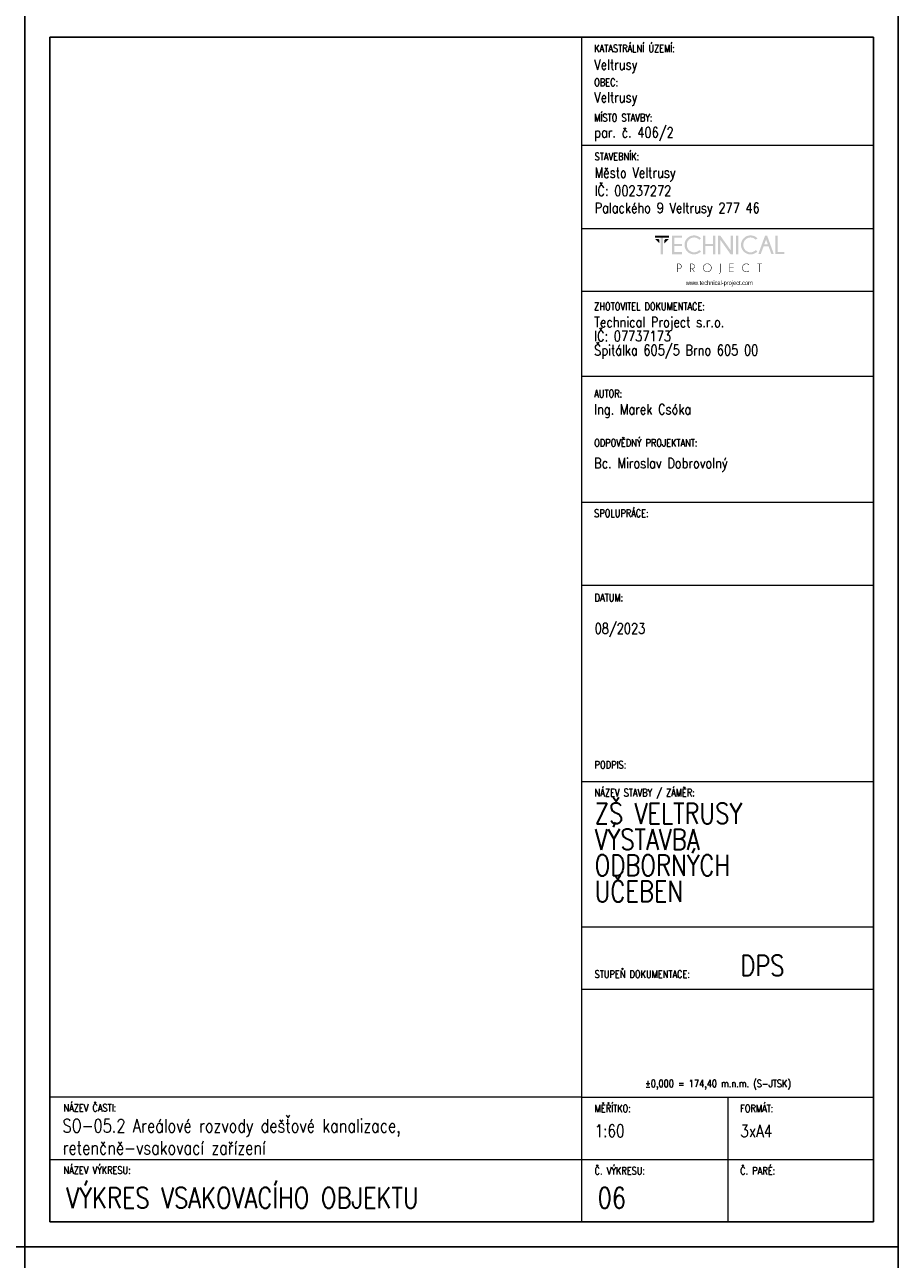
# Model space of a CAD drawing. Header units: millimetres. Extents: x -744 to 2301, y 2052 to 2943.
# Tile 18 of 31: x 1251 to 1461, y 2346 to 2643. Entities that reach past the tile are written whole.
import ezdxf

# ---------------------------------------------------------------- set-up
doc = ezdxf.new("R2010")
doc.units = ezdxf.units.MM
doc.header["$MEASUREMENT"] = 0
doc.layers.add('NETISK', color=7, linetype='Continuous', plot=False)
doc.layers.add('TP_01_Rozpiska', color=7, linetype='Continuous', lineweight=5)
doc.layers.add('Znojmoprojekt - Popisy.Znojmoprojekt', color=7, linetype='Continuous')
doc.styles.add('GENERATED_STYLE_4', font='arial.ttf')
doc.styles.add('ROMANS', font='romans.shx', dxfattribs={"width": 0.8})

# ---------------------------------------------------------------- blocks, each defined once
blk = doc.blocks.new('*U24')
for p, q in [((-210, 291), (-210, 297)), ((-204, 297), (-210, 297)), ((0, 297), (-210, 297)), ((-210, 297), (-210, 0)), ((0, 0), (0, 297)), ((-6, 297), (0, 297)), ((-6, 291), (-204, 291)), ((-204, 291), (-204, 6)), ((-6, 6), (-6, 291)), ((-210, 6), (-210, 0)), ((-204, 6), (-6, 6)), ((-210, 0), (0, 0))]:
    blk.add_line(p, q)
blk = doc.blocks.new('A$C01D51CA2')
at = {"layer": 'TP_01_Rozpiska'}
for points in [[(-45.09, 17.59), (-45.09, 16.91), (-40.45, 16.91), (-40.45, 17.59)], [(-45.09, 16.5), (-43.58, 14.97), (-43.58, 16.09), (-43.97, 16.5)], [(-43.15, 17.03), (-43.15, 11.39), (-42.38, 11.39), (-42.38, 17.03)], [(-40.45, 16.5), (-41.97, 14.97), (-41.97, 16.09), (-41.57, 16.5)], [(-36.03, 17.59), (-36.03, 16.91), (-38.63, 16.91), (-38.63, 14.83), (-36.03, 14.83), (-36.03, 14.15), (-38.63, 14.15), (-38.63, 12.08), (-36.03, 12.08), (-36.03, 11.39), (-39.4, 11.39), (-39.4, 17.59)], [(-28.26, 14.15), (-28.26, 11.39), (-29.05, 11.39), (-29.05, 17.59), (-28.26, 17.59), (-28.26, 14.83), (-25.73, 14.83), (-25.73, 17.59), (-24.94, 17.59), (-24.94, 11.39), (-25.73, 11.39), (-25.73, 14.15)], [(-23.29, 17.59), (-19.78, 12.64), (-19.78, 17.59), (-19, 17.59), (-19, 11.39), (-19.86, 11.39), (-23.29, 16.22), (-23.29, 11.39), (-24.07, 11.39), (-24.07, 17.59)], [(-18, 17.59), (-18, 11.39), (-17.23, 11.39), (-17.23, 17.59)], [(-4.92, 11.41), (-4.92, 17.59), (-4.14, 17.59), (-4.14, 12.08), (-1.91, 12.08), (-1.91, 11.41)], [(-18.85, 8.23), (-18.85, 8.07), (-20.1, 8.07), (-20.1, 6.92), (-18.85, 6.92), (-18.85, 6.76), (-20.1, 6.76), (-20.1, 5.6), (-18.85, 5.6), (-18.85, 5.44), (-20.25, 5.44), (-20.25, 8.23)], [(-10.06, 8.07), (-10.06, 5.44), (-10.22, 5.44), (-10.22, 8.07), (-10.93, 8.07), (-10.93, 8.23), (-9.35, 8.23), (-9.35, 8.07)]]:
    blk.add_hatch(color=256, dxfattribs=at).paths.add_polyline_path(points)
h = blk.add_hatch(color=256, dxfattribs=at)
edge = h.paths.add_edge_path()
edge.add_line((-30.26, 12.76), (-29.72, 12.28))
edge.add_spline(control_points=[(-29.72, 12.28), (-30.41, 11.65), (-31.18, 11.32), (-32.02, 11.32), (-32.02, 11.32), (-32.93, 11.32), (-33.68, 11.64), (-34.31, 12.26), (-34.31, 12.26), (-34.93, 12.89), (-35.23, 13.63), (-35.23, 14.5), (-35.23, 14.5), (-35.23, 15.35), (-34.93, 16.09), (-34.31, 16.72), (-34.31, 16.72), (-33.68, 17.36), (-32.93, 17.67), (-32.02, 17.67), (-32.02, 17.67), (-31.18, 17.67), (-30.41, 17.34), (-29.72, 16.7)], knot_values=[0, 0, 0, 0, 0.041667, 0.041667, 0.041667, 0.041767, 0.083333, 0.083333, 0.083333, 0.083433, 0.125, 0.125, 0.125, 0.1251, 0.166667, 0.166667, 0.166667, 0.166767, 0.208333, 0.208333, 0.208333, 0.208433, 1, 1, 1, 1], degree=3, periodic=0)
edge.add_line((-29.72, 16.7), (-30.26, 16.22))
edge.add_spline(control_points=[(-30.26, 16.22), (-30.82, 16.73), (-31.41, 16.98), (-32.02, 16.98), (-32.02, 16.98), (-32.68, 16.98), (-33.25, 16.73), (-33.73, 16.26), (-33.73, 16.26), (-34.21, 15.78), (-34.45, 15.19), (-34.45, 14.5), (-34.45, 14.5), (-34.45, 13.79), (-34.21, 13.22), (-33.73, 12.72), (-33.73, 12.72), (-33.25, 12.25), (-32.68, 12.02), (-32.02, 12.02), (-32.02, 12.02), (-31.41, 12.02), (-30.82, 12.26), (-30.26, 12.76)], knot_values=[0, 0, 0, 0, 0.041667, 0.041667, 0.041667, 0.041767, 0.083333, 0.083333, 0.083333, 0.083433, 0.125, 0.125, 0.125, 0.1251, 0.166667, 0.166667, 0.166667, 0.166767, 0.208333, 0.208333, 0.208333, 0.208433, 1, 1, 1, 1], degree=3, periodic=0)
h = blk.add_hatch(color=256, dxfattribs=at)
edge = h.paths.add_edge_path()
edge.add_line((-11.41, 12.76), (-10.87, 12.28))
edge.add_spline(control_points=[(-10.87, 12.28), (-11.56, 11.65), (-12.33, 11.32), (-13.17, 11.32), (-13.17, 11.32), (-14.07, 11.32), (-14.83, 11.64), (-15.45, 12.26), (-15.45, 12.26), (-16.08, 12.89), (-16.37, 13.63), (-16.37, 14.5), (-16.37, 14.5), (-16.37, 15.35), (-16.08, 16.09), (-15.45, 16.72), (-15.45, 16.72), (-14.83, 17.36), (-14.07, 17.67), (-13.17, 17.67), (-13.17, 17.67), (-12.33, 17.67), (-11.56, 17.34), (-10.87, 16.7)], knot_values=[0, 0, 0, 0, 0.041667, 0.041667, 0.041667, 0.041767, 0.083333, 0.083333, 0.083333, 0.083433, 0.125, 0.125, 0.125, 0.1251, 0.166667, 0.166667, 0.166667, 0.166767, 0.208333, 0.208333, 0.208333, 0.208433, 1, 1, 1, 1], degree=3, periodic=0)
edge.add_line((-10.87, 16.7), (-11.41, 16.22))
edge.add_spline(control_points=[(-11.41, 16.22), (-11.97, 16.73), (-12.56, 16.98), (-13.17, 16.98), (-13.17, 16.98), (-13.82, 16.98), (-14.4, 16.73), (-14.88, 16.26), (-14.88, 16.26), (-15.35, 15.78), (-15.6, 15.19), (-15.6, 14.5), (-15.6, 14.5), (-15.6, 13.79), (-15.35, 13.22), (-14.88, 12.72), (-14.88, 12.72), (-14.4, 12.25), (-13.82, 12.02), (-13.17, 12.02), (-13.17, 12.02), (-12.56, 12.02), (-11.97, 12.26), (-11.41, 12.76)], knot_values=[0, 0, 0, 0, 0.041667, 0.041667, 0.041667, 0.041767, 0.083333, 0.083333, 0.083333, 0.083433, 0.125, 0.125, 0.125, 0.1251, 0.166667, 0.166667, 0.166667, 0.166767, 0.208333, 0.208333, 0.208333, 0.208433, 1, 1, 1, 1], degree=3, periodic=0)
h = blk.add_hatch(color=256, dxfattribs=at)
h.paths.add_polyline_path([(-7.4, 14.65), (-7.99, 16.29), (-8.6, 14.65)])
h.paths.add_polyline_path([(-7.64, 17.59), (-5.41, 11.41), (-6.21, 11.41), (-7.15, 13.97), (-8.83, 13.97), (-9.78, 11.41), (-10.6, 11.41), (-8.33, 17.59)])
h = blk.add_hatch(color=256, dxfattribs=at)
edge = h.paths.add_edge_path()
edge.add_spline(control_points=[(-27.62, 8.12), (-27.98, 8.12), (-28.27, 7.99), (-28.52, 7.74), (-28.52, 7.74), (-28.77, 7.49), (-28.9, 7.2), (-28.9, 6.84), (-28.9, 6.84), (-28.9, 6.49), (-28.77, 6.2), (-28.52, 5.95), (-28.52, 5.95), (-28.27, 5.7), (-27.98, 5.57), (-27.62, 5.57), (-27.62, 5.57), (-27.27, 5.57), (-26.98, 5.7), (-26.73, 5.95), (-26.73, 5.95), (-26.47, 6.2), (-26.35, 6.49), (-26.35, 6.84), (-26.35, 6.84), (-26.35, 7.2), (-26.47, 7.49), (-26.73, 7.74), (-26.73, 7.74), (-26.98, 7.99), (-27.27, 8.12), (-27.62, 8.12)], knot_values=[0, 0, 0, 0, 0.03125, 0.03125, 0.03125, 0.03135, 0.0625, 0.0625, 0.0625, 0.0626, 0.09375, 0.09375, 0.09375, 0.09385, 0.125, 0.125, 0.125, 0.1251, 0.15625, 0.15625, 0.15625, 0.15635, 0.1875, 0.1875, 0.1875, 0.1876, 0.21875, 0.21875, 0.21875, 0.21885, 1, 1, 1, 1], degree=3, periodic=0)
edge = h.paths.add_edge_path()
edge.add_spline(control_points=[(-26.61, 7.86), (-26.33, 7.58), (-26.19, 7.23), (-26.19, 6.84), (-26.19, 6.84), (-26.19, 6.44), (-26.33, 6.11), (-26.61, 5.83), (-26.61, 5.83), (-26.89, 5.56), (-27.22, 5.41), (-27.62, 5.41), (-27.62, 5.41), (-28.01, 5.41), (-28.36, 5.56), (-28.64, 5.83), (-28.64, 5.83), (-28.91, 6.11), (-29.05, 6.44), (-29.05, 6.84), (-29.05, 6.84), (-29.05, 7.23), (-28.91, 7.58), (-28.64, 7.86), (-28.64, 7.86), (-28.36, 8.14), (-28.01, 8.28), (-27.62, 8.28), (-27.62, 8.28), (-27.22, 8.28), (-26.89, 8.14), (-26.61, 7.86)], knot_values=[0, 0, 0, 0, 0.03125, 0.03125, 0.03125, 0.03135, 0.0625, 0.0625, 0.0625, 0.0626, 0.09375, 0.09375, 0.09375, 0.09385, 0.125, 0.125, 0.125, 0.1251, 0.15625, 0.15625, 0.15625, 0.15635, 0.1875, 0.1875, 0.1875, 0.1876, 0.21875, 0.21875, 0.21875, 0.21885, 1, 1, 1, 1], degree=3, periodic=0)
h = blk.add_hatch(color=256, dxfattribs=at)
edge = h.paths.add_edge_path()
edge.add_line((-13.73, 5.88), (-13.61, 5.79))
edge.add_spline(control_points=[(-13.61, 5.79), (-13.87, 5.54), (-14.2, 5.41), (-14.56, 5.41), (-14.56, 5.41), (-14.96, 5.41), (-15.3, 5.56), (-15.58, 5.83), (-15.58, 5.83), (-15.86, 6.11), (-15.99, 6.44), (-15.99, 6.84), (-15.99, 6.84), (-15.99, 7.23), (-15.86, 7.58), (-15.58, 7.86), (-15.58, 7.86), (-15.3, 8.14), (-14.96, 8.27), (-14.56, 8.27), (-14.56, 8.27), (-14.2, 8.27), (-13.87, 8.15), (-13.61, 7.89)], knot_values=[0, 0, 0, 0, 0.041667, 0.041667, 0.041667, 0.041767, 0.083333, 0.083333, 0.083333, 0.083433, 0.125, 0.125, 0.125, 0.1251, 0.166667, 0.166667, 0.166667, 0.166767, 0.208333, 0.208333, 0.208333, 0.208433, 1, 1, 1, 1], degree=3, periodic=0)
edge.add_line((-13.61, 7.89), (-13.73, 7.79))
edge.add_spline(control_points=[(-13.73, 7.79), (-13.97, 8), (-14.25, 8.1), (-14.56, 8.1), (-14.56, 8.1), (-14.93, 8.1), (-15.22, 7.99), (-15.47, 7.74), (-15.47, 7.74), (-15.72, 7.49), (-15.85, 7.2), (-15.85, 6.84), (-15.85, 6.84), (-15.85, 6.49), (-15.72, 6.2), (-15.47, 5.95), (-15.47, 5.95), (-15.22, 5.7), (-14.93, 5.57), (-14.56, 5.57), (-14.56, 5.57), (-14.25, 5.57), (-13.97, 5.67), (-13.73, 5.88)], knot_values=[0, 0, 0, 0, 0.041667, 0.041667, 0.041667, 0.041767, 0.083333, 0.083333, 0.083333, 0.083433, 0.125, 0.125, 0.125, 0.1251, 0.166667, 0.166667, 0.166667, 0.166767, 0.208333, 0.208333, 0.208333, 0.208433, 1, 1, 1, 1], degree=3, periodic=0)
h = blk.add_hatch(color=256, dxfattribs=at)
edge = h.paths.add_edge_path()
edge.add_line((-37.56, 8.07), (-37.56, 6.57))
edge.add_line((-37.56, 6.57), (-37.08, 6.57))
edge.add_spline(control_points=[(-37.08, 6.57), (-36.89, 6.57), (-36.71, 6.64), (-36.56, 6.79), (-36.56, 6.79), (-36.41, 6.94), (-36.34, 7.12), (-36.34, 7.33), (-36.34, 7.33), (-36.34, 7.53), (-36.41, 7.71), (-36.56, 7.86), (-36.56, 7.86), (-36.71, 8), (-36.89, 8.07), (-37.08, 8.07)], knot_values=[0, 0, 0, 0, 0.0625, 0.0625, 0.0625, 0.0626, 0.125, 0.125, 0.125, 0.1251, 0.1875, 0.1875, 0.1875, 0.1876, 1, 1, 1, 1], degree=3, periodic=0)
edge.add_line((-37.08, 8.07), (-37.56, 8.07))
edge = h.paths.add_edge_path()
edge.add_line((-37.56, 6.41), (-37.56, 5.44))
edge.add_line((-37.56, 5.44), (-37.73, 5.44))
edge.add_line((-37.73, 5.44), (-37.73, 8.23))
edge.add_line((-37.73, 8.23), (-36.99, 8.23))
edge.add_spline(control_points=[(-36.99, 8.23), (-36.77, 8.2), (-36.59, 8.12), (-36.44, 7.97), (-36.44, 7.97), (-36.28, 7.79), (-36.18, 7.58), (-36.18, 7.33), (-36.18, 7.33), (-36.18, 7.07), (-36.28, 6.85), (-36.44, 6.67), (-36.44, 6.67), (-36.62, 6.51), (-36.84, 6.41), (-37.08, 6.41)], knot_values=[0, 0, 0, 0, 0.0625, 0.0625, 0.0625, 0.0626, 0.125, 0.125, 0.125, 0.1251, 0.1875, 0.1875, 0.1875, 0.1876, 1, 1, 1, 1], degree=3, periodic=0)
edge.add_line((-37.08, 6.41), (-37.56, 6.41))
h = blk.add_hatch(color=256, dxfattribs=at)
edge = h.paths.add_edge_path()
edge.add_line((-33.17, 8.07), (-33.17, 6.57))
edge.add_line((-33.17, 6.57), (-32.71, 6.57))
edge.add_spline(control_points=[(-32.71, 6.57), (-32.5, 6.57), (-32.32, 6.64), (-32.17, 6.79), (-32.17, 6.79), (-32.02, 6.94), (-31.96, 7.12), (-31.96, 7.33), (-31.96, 7.33), (-31.96, 7.53), (-32.02, 7.71), (-32.17, 7.86), (-32.17, 7.86), (-32.32, 8), (-32.5, 8.07), (-32.71, 8.07)], knot_values=[0, 0, 0, 0, 0.0625, 0.0625, 0.0625, 0.0626, 0.125, 0.125, 0.125, 0.1251, 0.1875, 0.1875, 0.1875, 0.1876, 1, 1, 1, 1], degree=3, periodic=0)
edge.add_line((-32.71, 8.07), (-33.17, 8.07))
edge = h.paths.add_edge_path()
edge.add_line((-32.66, 6.41), (-33.17, 6.41))
edge.add_line((-33.17, 6.41), (-33.17, 5.44))
edge.add_line((-33.17, 5.44), (-33.34, 5.44))
edge.add_line((-33.34, 5.44), (-33.34, 8.23))
edge.add_line((-33.34, 8.23), (-32.61, 8.23))
edge.add_spline(control_points=[(-32.61, 8.23), (-32.4, 8.2), (-32.22, 8.12), (-32.07, 7.97), (-32.07, 7.97), (-31.89, 7.79), (-31.79, 7.58), (-31.79, 7.33), (-31.79, 7.33), (-31.79, 7.07), (-31.89, 6.85), (-32.07, 6.69), (-32.07, 6.69), (-32.19, 6.56), (-32.33, 6.48), (-32.48, 6.44)], knot_values=[0, 0, 0, 0, 0.0625, 0.0625, 0.0625, 0.0626, 0.125, 0.125, 0.125, 0.1251, 0.1875, 0.1875, 0.1875, 0.1876, 1, 1, 1, 1], degree=3, periodic=0)
edge.add_line((-32.48, 6.44), (-31.84, 5.44))
edge.add_line((-31.84, 5.44), (-32.04, 5.44))
edge.add_line((-32.04, 5.44), (-32.66, 6.41))
h = blk.add_hatch(color=256, dxfattribs=at)
edge = h.paths.add_edge_path()
edge.add_spline(control_points=[(-23.19, 5.39), (-23.19, 5.24), (-23.24, 5.13), (-23.34, 5.05), (-23.34, 5.05), (-23.44, 4.95), (-23.56, 4.9), (-23.69, 4.9)], knot_values=[0, 0, 0, 0, 0.125, 0.125, 0.125, 0.1251, 1, 1, 1, 1], degree=3, periodic=0)
edge.add_line((-23.69, 4.9), (-23.69, 5.05))
edge.add_spline(control_points=[(-23.69, 5.05), (-23.59, 5.05), (-23.52, 5.08), (-23.44, 5.14), (-23.44, 5.14), (-23.39, 5.21), (-23.36, 5.29), (-23.36, 5.41)], knot_values=[0, 0, 0, 0, 0.125, 0.125, 0.125, 0.1251, 1, 1, 1, 1], degree=3, periodic=0)
edge.add_line((-23.36, 5.41), (-23.36, 8.23))
edge.add_line((-23.36, 8.23), (-23.19, 8.23))
edge.add_line((-23.19, 8.23), (-23.19, 5.39))
at = {"layer": 'Znojmoprojekt - Popisy.Znojmoprojekt', "color": 7, "linetype": 'Continuous', "lineweight": 13, "insert": (-23.61, 1.59), "char_height": 1.5, "width": 19.5072, "attachment_point": 5, "style": 'GENERATED_STYLE_4'}
blk.add_mtext('\\A1;{\\fBahnschrift Light|b0|i0|c238|p34;\\W0.75;www.technical-project.com}', dxfattribs=at)

msp = doc.modelspace()

# ---------------------------------------------------------------- linework, layer by layer
at = {"layer": 'TP_01_Rozpiska'}
for p, q in [((1384.88, 2354.81), (1384.88, 2639.81)), ((1384.88, 2613.81), (1454.98, 2613.81)), ((1384.88, 2593.81), (1454.88, 2593.81)), ((1384.88, 2578.74), (1454.88, 2578.74)), ((1384.88, 2558.29), (1454.88, 2558.29)), ((1384.88, 2527.98), (1454.88, 2527.98)), ((1384.88, 2507.98), (1454.88, 2507.98)), ((1384.88, 2460.78), (1454.98, 2460.78)), ((1384.88, 2425.78), (1454.98, 2425.78)), ((1384.88, 2384.81), (1256.98, 2384.81)), ((1256.98, 2354.81), (1256.98, 2384.81)), ((1384.88, 2384.81), (1454.98, 2384.81)), ((1419.98, 2384.81), (1419.98, 2354.81)), ((1256.98, 2369.81), (1454.98, 2369.81))]:
    msp.add_line(p, q, dxfattribs=at)
at = {"layer": 'TP_01_Rozpiska', "color": 7, "linetype": 'Continuous', "lineweight": 13}
msp.add_line((1384.88, 2410.78), (1454.98, 2410.78), dxfattribs=at)

# ---------------------------------------------------------------- block references
at = {"xscale": 0.7200000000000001, "yscale": 0.7200000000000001, "zscale": 0.7200000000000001}
msp.add_blockref('A$C01D51CA2', (1434.95, 2579.4), dxfattribs=at)
at = {"layer": 'NETISK'}
for p in [(1250.98, 2348.81), (1460.98, 2348.81), (1460.98, 2051.81)]:
    msp.add_blockref('*U24', p, dxfattribs=at)

# ---------------------------------------------------------------- texts
at = {"color": 7, "linetype": 'Continuous', "lineweight": 0, "char_height": 1.8, "attachment_point": 1, "style": 'ROMANS'}
for s, insert in [('\\A1;KATASTRÁLNÍ ÚZEMÍ:', (1387.88, 2638)), ('\\A1;OBEC:', (1387.88, 2629.84)), ('\\A1;MÍSTO STAVBY:', (1387.88, 2621.33)), ('\\A1;STAVEBNÍK:', (1387.98, 2612)), ('\\A1;ZHOTOVITEL DOKUMENTACE:', (1387.88, 2575.94)), ('\\A1;AUTOR:', (1387.88, 2554.96)), ('\\A1;ODPOVĚDNÝ PROJEKTANT:', (1387.88, 2543.1)), ('\\A1;SPOLUPRÁCE:', (1387.88, 2526.17)), ('\\A1;DATUM:', (1387.98, 2505.88)), ('\\A1;PODPIS:', (1387.98, 2465.66)), ('\\A1;NÁZEV STAVBY / ZÁMĚR:', (1387.98, 2458.97)), ('\\A1;STUPEŇ DOKUMENTACE:', (1387.98, 2415.3)), ('\\A1;±0,000 = 174,40 m.n.m. (S-JTSK)', (1400.12, 2388.98)), ('\\A1;NÁZEV ČASTI:', (1260.29, 2383.14)), ('\\A1;{\\Fromand|c238;MĚŘÍTKO:}', (1387.98, 2383)), ('\\A1;FORMÁT:', (1422.98, 2383)), ('\\A1;NÁZEV VÝKRESU:', (1260.29, 2368.14)), ('\\A1;{\\Fromand|c238;Č. VÝKRESU:}', (1387.98, 2368)), ('\\A1;{\\Fromand|c238;Č. PARÉ:}', (1422.98, 2368))]:
    msp.add_mtext(s, dxfattribs=dict(at, insert=insert))
at = {"color": 7, "linetype": 'Continuous', "lineweight": 25, "style": 'ROMANS'}
for s, insert, char_height, attachment_point in [('\\A1;Veltrusy', (1387.88, 2631.12), 2.5, 7), ('\\A1;Veltrusy', (1387.88, 2623.26), 2.5, 7), ('\\A1;par. č. 406/2', (1387.88, 2614.81), 2.5, 7), ('\\A1;Město Veltrusy', (1387.98, 2605.12), 2.5, 7), ('\\A1;IČ: 00237272', (1387.98, 2601.6), 2.5, 7), ('\\A1;Palackého 9 Veltrusy 277 46', (1387.98, 2596.65), 2.5, 7), ('\\A1;Ing. Marek Csóka', (1387.88, 2551.54), 2.5, 1), ('\\A1;08/2023', (1387.98, 2498.8), 2.5, 1), ('\\A1;DPS', (1422.98, 2418.96), 5, 1), ('\\A1;SO-05.2 Areálové rozvody dešťové kanalizace,\\Pretenčně-vsakovací zařízení', (1260.07, 2379.55), 3.2, 1), ('\\A1;1:60', (1387.98, 2378.21), 3, 1), ('\\A1;3xA4', (1422.98, 2378.19), 3, 1), ('\\A1;VÝKRES VSAKOVACÍHO OBJEKTU', (1260.96, 2363.08), 5, 1), ('\\A1;06', (1388.68, 2363.08), 5, 1)]:
    msp.add_mtext(s, dxfattribs=dict(at, insert=insert, char_height=char_height, attachment_point=attachment_point))
at = {"color": 7, "linetype": 'Continuous', "lineweight": 25, "char_height": 2.5, "attachment_point": 1, "style": 'ROMANS'}
for s, insert, line_spacing_factor in [('\\A1;Technical Project s.r.o.\\PIČ: 07737173\\PŠpitálka 605/5 Brno 605 00', (1387.88, 2572.52), 0.811616), ('\\A1;Bc. Miroslav Dobrovolný', (1387.88, 2538.59), 0.783211)]:
    msp.add_mtext(s, dxfattribs=dict(at, insert=insert, line_spacing_factor=line_spacing_factor))
at = {"color": 7, "linetype": 'Continuous', "lineweight": 25, "insert": (1387.98, 2455.57), "char_height": 5, "width": 48.0061, "attachment_point": 1, "line_spacing_factor": 0.75, "style": 'ROMANS'}
msp.add_mtext('\\A1;ZŠ VELTRUSY  VÝSTAVBA \\PODBORNÝCH \\PUČEBEN', dxfattribs=at)

doc.saveas('drawing.dxf')
